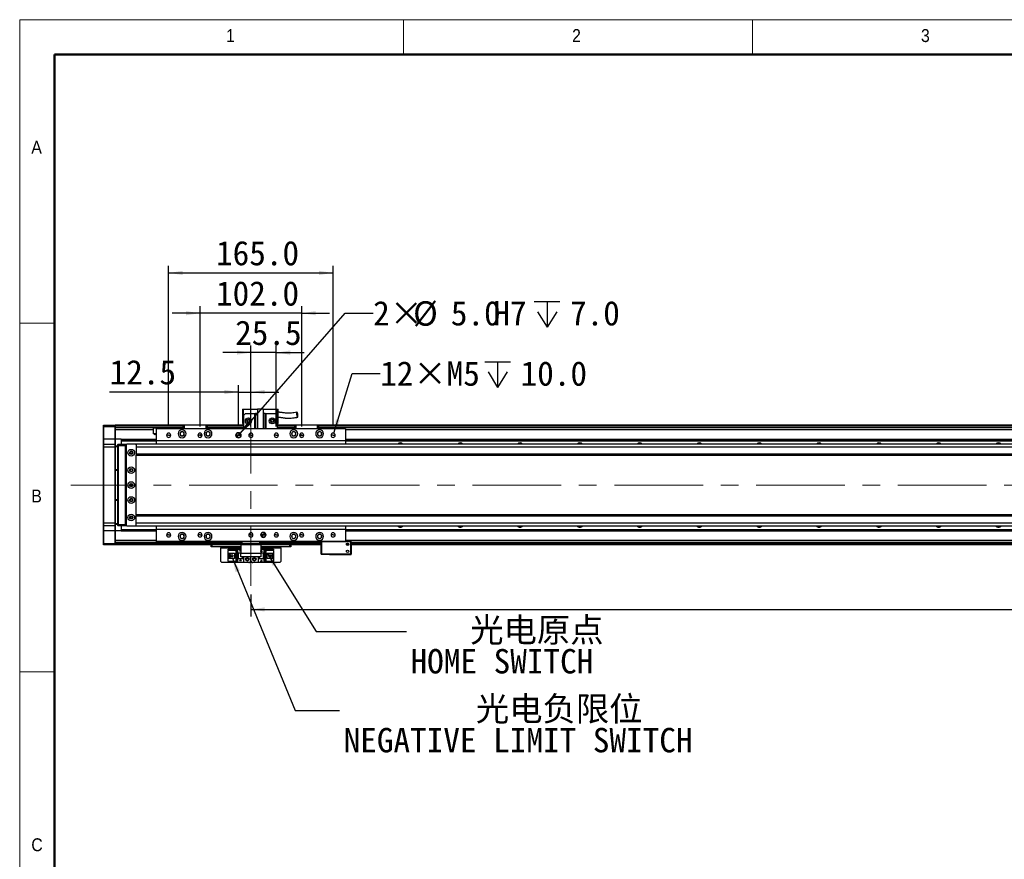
# Model space of a CAD drawing. Header units: millimetres. Extents: x 35 to 2924, y 35 to 2044.
# Tile 3 of 10: x 35 to 1023, y 1201 to 2044. Entities that reach past the tile are written whole.
import ezdxf

# ---------------------------------------------------------------- set-up
doc = ezdxf.new("R2010")
doc.units = ezdxf.units.MM
doc.header["$LTSCALE"] = 7
doc.linetypes.add('CENTERX2', pattern=[20.32, 12.7, -2.54, 2.54, -2.54])
doc.layers.add('DIMNS', color=7, linetype='Continuous')
doc.styles.add('SLDTEXTSTYLE1', font='Gothic.ttf', dxfattribs={"width": 0.913})
doc.styles.add('SLDTEXTSTYLE11', font='txt', dxfattribs={"bigfont": 'bigfont'})
doc.styles.add('SLDTEXTSTYLE8', font='txt')
doc.styles.add('SLDTEXTSTYLE9', font='txt')
doc.dimstyles.new('SLDDIMSTYLE0', dxfattribs={"dimtxt": 24.5, "dimasz": 14, "dimexe": 0, "dimexo": 0.0625, "dimgap": 6.125, "dimtad": 2, "dimdec": 1, "dimrnd": 1e-09, "dimzin": 4, "dimdsep": 46, "dimtxsty": 'SLDTEXTSTYLE9', "dimsah": 1, "dimcen": 0.09, "dimadec": 0, "dimazin": 1, "dimtfac": 1, "dimtdec": 1, "dimtofl": 0, "dimtmove": 0, "dimatfit": 3, "dimfxl": 0, "dimfrac": 2, "dimtolj": 1, "dimtzin": 12, "dimarcsym": 0})
doc.dimstyles.new('SLDDIMSTYLE1', dxfattribs={"dimtxt": 24.5, "dimasz": 14, "dimexe": 0, "dimexo": 0.0625, "dimgap": 6.125, "dimtad": 2, "dimdec": 1, "dimrnd": 1e-09, "dimzin": 4, "dimdsep": 46, "dimtxsty": 'SLDTEXTSTYLE9', "dimsah": 1, "dimcen": 0.09, "dimadec": 0, "dimazin": 1, "dimtfac": 1, "dimtdec": 1, "dimtmove": 0, "dimatfit": 0, "dimfxl": 0, "dimfrac": 2, "dimtolj": 1, "dimtzin": 12, "dimarcsym": 0})
doc.dimstyles.new('SLDDIMSTYLE2', dxfattribs={"dimtxt": 0.18, "dimasz": 14, "dimexe": 0, "dimexo": 0.0625, "dimgap": 0, "dimtad": 0, "dimtih": 1, "dimtoh": 1, "dimdec": 0, "dimrnd": 1e-09, "dimzin": 0, "dimdsep": 46, "dimtxsty": 'Standard', "dimsah": 1, "dimcen": 0.09, "dimadec": 0, "dimazin": 0, "dimtfac": 14, "dimtdec": 0, "dimtofl": 0, "dimtmove": 0, "dimatfit": 3, "dimfxl": 0, "dimfrac": 2, "dimtolj": 1, "dimtzin": 0, "dimarcsym": 0})
doc.dimstyles.new('SLDDIMSTYLE3', dxfattribs={"dimtxt": 24.5, "dimasz": 14, "dimexe": 0, "dimexo": 0.0625, "dimgap": 6.125, "dimtad": 2, "dimdec": 1, "dimrnd": 1e-09, "dimzin": 12, "dimdsep": 46, "dimtxsty": 'SLDTEXTSTYLE9', "dimsah": 1, "dimcen": 0.09, "dimadec": 0, "dimazin": 3, "dimtfac": 1, "dimtdec": 1, "dimtmove": 0, "dimatfit": 0, "dimfxl": 0, "dimfrac": 2, "dimtolj": 1, "dimtzin": 12, "dimarcsym": 0})
doc.dimstyles.new('SLDDIMSTYLE7', dxfattribs={"dimtxt": 24.5, "dimasz": 14, "dimexe": 0, "dimexo": 0.0625, "dimgap": 6.125, "dimtad": 0, "dimtih": 1, "dimtoh": 1, "dimdec": 1, "dimrnd": 1e-09, "dimzin": 4, "dimdsep": 46, "dimtxsty": 'SLDTEXTSTYLE9', "dimsah": 1, "dimcen": 0, "dimadec": 0, "dimazin": 1, "dimtfac": 1, "dimtdec": 1, "dimtofl": 0, "dimtmove": 0, "dimatfit": 3, "dimfxl": 0, "dimfrac": 2, "dimtolj": 1, "dimtzin": 12, "dimarcsym": 0})
doc.dimstyles.new('SLDDIMSTYLE8', dxfattribs={"dimtxt": 24.5, "dimasz": 14, "dimexe": 0, "dimexo": 0.0625, "dimgap": 6.125, "dimtad": 0, "dimtih": 1, "dimtoh": 1, "dimdec": 1, "dimrnd": 1e-09, "dimzin": 12, "dimdsep": 46, "dimtxsty": 'SLDTEXTSTYLE9', "dimsah": 1, "dimcen": 0, "dimadec": 0, "dimazin": 3, "dimtfac": 1, "dimtdec": 1, "dimtofl": 0, "dimtmove": 0, "dimatfit": 3, "dimfxl": 0, "dimfrac": 2, "dimtolj": 1, "dimtzin": 12, "dimarcsym": 0})

# ---------------------------------------------------------------- blocks, each defined once
blk = doc.blocks.new('_D_28')
at = {"layer": 'DIMNS'}
for p, q in [((254.42, 1670.37), (125.21, 1670.37)), ((254.42, 1635.87), (254.42, 1677.37)), ((254.42, 1670.37), (266.92, 1670.37)), ((266.92, 1635.87), (266.92, 1677.37)), ((266.92, 1670.37), (294.92, 1670.37))]:
    blk.add_line(p, q, dxfattribs=at)
for points in [[(254.42, 1670.37), (240.42, 1672.47), (240.42, 1668.27)], [(266.92, 1670.37), (280.92, 1668.27), (280.92, 1672.47)]]:
    blk.add_solid(points, dxfattribs=at)
at = {"layer": 'DIMNS', "insert": (125.21, 1702.51), "char_height": 24.5, "attachment_point": 1, "style": 'SLDTEXTSTYLE9'}
blk.add_mtext('12.5', dxfattribs=at)
blk = doc.blocks.new('_D_29')
at = {"layer": 'DIMNS'}
for p, q in [((215.92, 1749.44), (187.92, 1749.44)), ((215.92, 1635.87), (215.92, 1756.44)), ((317.92, 1749.44), (215.92, 1749.44)), ((317.92, 1635.87), (317.92, 1756.44)), ((317.92, 1749.44), (345.92, 1749.44))]:
    blk.add_line(p, q, dxfattribs=at)
for points in [[(215.92, 1749.44), (201.92, 1751.54), (201.92, 1747.34)], [(317.92, 1749.44), (331.92, 1747.34), (331.92, 1751.54)]]:
    blk.add_solid(points, dxfattribs=at)
at = {"layer": 'DIMNS', "insert": (231.96, 1781.59), "char_height": 24.5, "attachment_point": 1, "style": 'SLDTEXTSTYLE9'}
blk.add_mtext('102.0', dxfattribs=at)
blk = doc.blocks.new('_D_30')
at = {"layer": 'DIMNS'}
for p, q in [((184.42, 1635.87), (184.42, 1796.88)), ((184.42, 1789.88), (349.42, 1789.88)), ((349.42, 1635.87), (349.42, 1796.88))]:
    blk.add_line(p, q, dxfattribs=at)
for points in [[(184.42, 1789.88), (198.42, 1787.78), (198.42, 1791.98)], [(349.42, 1789.88), (335.42, 1791.98), (335.42, 1787.78)]]:
    blk.add_solid(points, dxfattribs=at)
at = {"layer": 'DIMNS', "insert": (231.96, 1822.02), "char_height": 24.5, "attachment_point": 1, "style": 'SLDTEXTSTYLE9'}
blk.add_mtext('165.0', dxfattribs=at)
blk = doc.blocks.new('_D_31')
at = {"layer": 'DIMNS'}
for p, q in [((266.92, 1709.94), (238.92, 1709.94)), ((266.92, 1635.87), (266.92, 1716.94)), ((292.42, 1709.94), (266.92, 1709.94)), ((292.42, 1635.87), (292.42, 1716.94)), ((292.42, 1709.94), (320.42, 1709.94))]:
    blk.add_line(p, q, dxfattribs=at)
for points in [[(266.92, 1709.94), (252.92, 1712.04), (252.92, 1707.84)], [(292.42, 1709.94), (306.42, 1707.84), (306.42, 1712.04)]]:
    blk.add_solid(points, dxfattribs=at)
at = {"layer": 'DIMNS', "insert": (251.15, 1742.09), "char_height": 24.5, "attachment_point": 1, "style": 'SLDTEXTSTYLE9'}
blk.add_mtext('25.5', dxfattribs=at)
blk = doc.blocks.new('SW_SYMBOL_HOLE_DEPTH')
at = {"layer": 'DIMNS', "color": 0}
for p, q in [((0, 6125), (5600, 6125)), ((2800, 6125), (2800, 525)), ((700, 3885), (2800, 525)), ((4900, 3885), (2800, 525))]:
    blk.add_line(p, q, dxfattribs=at)
blk = doc.blocks.new('_D_33')
at = {"layer": 'DIMNS'}
for p, q in [((350.04, 1628.99), (368.65, 1688.84)), ((368.65, 1688.84), (396.65, 1688.84))]:
    blk.add_line(p, q, dxfattribs=at)
blk.add_solid([(350.04, 1628.99), (356.2, 1641.74), (352.19, 1642.98)], dxfattribs=at)
at = {"layer": 'DIMNS', "xscale": 0.004592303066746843, "yscale": 0.004592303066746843, "zscale": 0.004592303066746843}
blk.add_blockref('SW_SYMBOL_HOLE_DEPTH', (501.63, 1672.62), dxfattribs=at)
at = {"layer": 'DIMNS', "char_height": 24.5, "attachment_point": 1, "style": 'SLDTEXTSTYLE9'}
for s, insert in [('12×M5', (396.65, 1701.19)), ('10.0', (537.49, 1701.19))]:
    blk.add_mtext(s, dxfattribs=dict(at, insert=insert))
blk = doc.blocks.new('_D_34')
at = {"layer": 'DIMNS'}
for p, q in [((256.07, 1628.87), (361.58, 1749.44)), ((361.58, 1749.44), (389.58, 1749.44))]:
    blk.add_line(p, q, dxfattribs=at)
blk.add_solid([(256.07, 1628.87), (266.87, 1638.02), (263.71, 1640.78)], dxfattribs=at)
at = {"layer": 'DIMNS', "xscale": 0.004592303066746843, "yscale": 0.004592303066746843, "zscale": 0.004592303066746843}
blk.add_blockref('SW_SYMBOL_HOLE_DEPTH', (551.23, 1733.12), dxfattribs=at)
at = {"layer": 'DIMNS', "char_height": 24.5, "attachment_point": 1, "style": 'SLDTEXTSTYLE9'}
for s, insert in [('2×', (389.58, 1761.68)), ('%%c', (429.67, 1761.45)), ('5.0', (467.52, 1761.68)), ('H7', (510.19, 1761.68)), ('7.0', (587.09, 1761.68))]:
    blk.add_mtext(s, dxfattribs=dict(at, insert=insert))
blk = doc.blocks.new('_D_35')
at = {"layer": 'DIMNS'}
for p, q in [((266.92, 1467.14), (266.92, 1445.18)), ((2246.92, 1467.14), (2246.92, 1445.18)), ((266.92, 1452.18), (2246.92, 1452.18))]:
    blk.add_line(p, q, dxfattribs=at)
for points in [[(266.92, 1452.18), (280.92, 1450.08), (280.92, 1454.28)], [(2246.92, 1452.18), (2232.92, 1454.28), (2232.92, 1450.08)]]:
    blk.add_solid(points, dxfattribs=at)
at = {"layer": 'DIMNS', "insert": (1201.44, 1484.33), "char_height": 24.5, "attachment_point": 1, "style": 'SLDTEXTSTYLE9'}
blk.add_mtext('1980.0', dxfattribs=at)
blk = doc.blocks.new('SW_NOTE_8')
at = {"layer": 'DIMNS', "color": 0, "char_height": 24.5, "attachment_point": 1}
for s, insert, style in [('{\\fMicrosoft YaHei|b0|i0|c134|p34; 光电原点}', (55.76, 13.96), 'SLDTEXTSTYLE11'), ('HOME SWITCH', (4.13, -17.54), 'SLDTEXTSTYLE8')]:
    blk.add_mtext(s, dxfattribs=dict(at, insert=insert, style=style))
blk = doc.blocks.new('SW_NOTE_9')
at = {"layer": 'DIMNS', "color": 0, "char_height": 24.5, "attachment_point": 1}
for s, insert, style in [('{\\fMicrosoft YaHei|b0|i0|c134|p34;    光电负限位}', (103.67, 14.14), 'SLDTEXTSTYLE11'), ('NEGATIVE LIMIT SWITCH', (4.16, -17.36), 'SLDTEXTSTYLE8')]:
    blk.add_mtext(s, dxfattribs=dict(at, insert=insert, style=style))
blk = doc.blocks.new('SW_DOWELSYMBOL_5')
at = {"linetype": 'Continuous', "lineweight": 18}
h = blk.add_hatch(color=0, dxfattribs=at)
edge = h.paths.add_edge_path(flags=0)
edge.add_arc((0, 0), 2.5, 180, 270)
edge.add_line((0, -2.5), (0, 0))
edge.add_line((0, 0), (-2.5, 0))
h = blk.add_hatch(color=0, dxfattribs=at)
edge = h.paths.add_edge_path(flags=0)
edge.add_arc((0, 0), 2.5, 0, 90)
edge.add_line((0, 2.5), (0, 0))
edge.add_line((0, 0), (2.5, 0))
at = {"layer": 'DIMNS', "color": 0}
blk.add_circle((0, 0), 2.5, dxfattribs=at)
blk = doc.blocks.new('SW_DOWELSYMBOL_6')
at = {"linetype": 'Continuous', "lineweight": 18}
h = blk.add_hatch(color=0, dxfattribs=at)
edge = h.paths.add_edge_path(flags=0)
edge.add_arc((0, 0), 2.5, 180, 270)
edge.add_line((0, -2.5), (0, 0))
edge.add_line((0, 0), (-2.5, 0))
h = blk.add_hatch(color=0, dxfattribs=at)
edge = h.paths.add_edge_path(flags=0)
edge.add_arc((0, 0), 2.5, 0, 90)
edge.add_line((0, 2.5), (0, 0))
edge.add_line((0, 0), (2.5, 0))
at = {"layer": 'DIMNS', "color": 0}
blk.add_circle((0, 0), 2.5, dxfattribs=at)

msp = doc.modelspace()

# ---------------------------------------------------------------- linework, layer by layer
at = {"color": 7, "linetype": 'Continuous', "lineweight": 18}
for p, q in [((2905, 2044), (35, 2044)), ((35, 2044), (35, 35)), ((420, 2009), (420, 2044)), ((770, 2044), (770, 2009)), ((70, 2009), (2870, 2009)), ((70, 2009), (70, 70)), ((70, 1739.5), (35, 1739.5)), ((35, 1389.5), (70, 1389.5))]:
    msp.add_line(p, q, dxfattribs=at)
at = {"color": 7, "linetype": 'Continuous', "lineweight": 50}
for p, q in [((2870, 2009), (70, 2009)), ((70, 2009), (70, 70))]:
    msp.add_line(p, q, dxfattribs=at)
at = {"color": 7, "linetype": 'Continuous', "lineweight": 25}
for p, q in [((258.42, 1653.28), (259.42, 1653.28)), ((258.42, 1653.28), (258.42, 1638.88)), ((259.42, 1646.88), (259.42, 1653.28)), ((259.42, 1653.28), (273.42, 1653.28)), ((273.42, 1653.48), (273.42, 1633.48)), ((273.42, 1653.48), (279.42, 1653.48)), ((279.42, 1633.48), (279.42, 1653.48)), ((279.42, 1653.28), (293.42, 1653.28)), ((293.42, 1653.28), (294.42, 1653.28)), ((293.42, 1653.28), (293.42, 1646.88)), ((294.42, 1638.88), (294.42, 1653.28)), ((261.42, 1648.88), (259.42, 1646.88)), ((259.42, 1646.88), (259.42, 1633.48)), ((261.42, 1648.88), (270.92, 1648.88)), ((270.92, 1633.48), (270.92, 1648.88)), ((270.92, 1648.88), (271.42, 1648.88)), ((271.42, 1648.88), (271.42, 1633.48)), ((273.42, 1648.88), (271.42, 1648.88)), ((281.42, 1648.88), (279.42, 1648.88)), ((281.42, 1633.48), (281.42, 1648.88)), ((281.42, 1648.88), (281.92, 1648.88)), ((281.92, 1648.88), (291.42, 1648.88)), ((281.92, 1648.88), (281.92, 1633.48)), ((293.42, 1646.88), (291.42, 1648.88)), ((293.42, 1646.88), (293.42, 1633.48)), ((118.92, 1636.68), (119.22, 1636.98)), ((118.92, 1635.48), (118.92, 1636.68)), ((118.92, 1635.48), (119.22, 1635.48)), ((118.92, 1622.98), (118.92, 1635.48)), ((119.22, 1636.98), (119.22, 1635.48)), ((119.22, 1636.98), (130.62, 1636.98)), ((119.22, 1635.48), (119.22, 1622.98)), ((130.62, 1635.48), (119.22, 1635.48)), ((130.62, 1635.48), (130.62, 1636.98)), ((130.62, 1636.98), (130.92, 1636.68)), ((130.62, 1622.98), (130.62, 1635.48)), ((130.62, 1635.48), (130.92, 1635.48)), ((198.92, 1636.98), (130.92, 1636.98)), ((130.92, 1636.98), (130.92, 1636.68)), ((130.92, 1636.68), (130.92, 1635.48)), ((130.92, 1636.48), (198.92, 1636.48)), ((130.92, 1635.48), (130.92, 1622.98)), ((198.92, 1634.49), (130.92, 1634.49)), ((169.28, 1632.49), (130.92, 1632.49)), ((169.28, 1628.38), (169.28, 1632.49)), ((361.92, 1633.48), (171.92, 1633.48)), ((171.92, 1633.48), (171.92, 1621.48)), ((198.92, 1637.18), (199.22, 1637.48)), ((198.92, 1633.48), (198.92, 1637.18)), ((199.92, 1637.18), (198.92, 1637.18)), ((199.22, 1637.48), (200.04, 1637.48)), ((199.92, 1637.18), (200.04, 1637.48)), ((199.92, 1637.18), (199.92, 1633.48)), ((221.92, 1637.18), (199.92, 1637.18)), ((200.04, 1637.48), (221.8, 1637.48)), ((221.92, 1637.18), (221.8, 1637.48)), ((221.8, 1637.48), (222.62, 1637.48)), ((221.92, 1633.48), (221.92, 1637.18)), ((222.92, 1637.18), (221.92, 1637.18)), ((222.62, 1637.48), (222.92, 1637.18)), ((222.92, 1637.18), (222.92, 1633.48)), ((259.42, 1636.98), (222.92, 1636.98)), ((222.92, 1636.78), (259.42, 1636.78)), ((222.92, 1636.58), (259.42, 1636.58)), ((222.92, 1636.48), (259.42, 1636.48)), ((259.42, 1634.49), (222.92, 1634.49)), ((258.42, 1638.88), (259.42, 1638.88)), ((293.42, 1638.88), (294.42, 1638.88)), ((310.92, 1636.98), (293.42, 1636.98)), ((293.42, 1636.78), (310.92, 1636.78)), ((293.42, 1636.58), (310.92, 1636.58)), ((293.42, 1636.48), (310.92, 1636.48)), ((310.92, 1634.49), (293.42, 1634.49)), ((310.92, 1637.18), (311.22, 1637.48)), ((310.92, 1633.48), (310.92, 1637.18)), ((311.92, 1637.18), (310.92, 1637.18)), ((311.22, 1637.48), (312.04, 1637.48)), ((311.92, 1637.18), (312.04, 1637.48)), ((311.92, 1637.18), (311.92, 1633.48)), ((333.92, 1637.18), (311.92, 1637.18)), ((312.04, 1637.48), (333.8, 1637.48)), ((333.92, 1637.18), (333.8, 1637.48)), ((333.8, 1637.48), (334.62, 1637.48)), ((333.92, 1633.48), (333.92, 1637.18)), ((334.92, 1637.18), (333.92, 1637.18)), ((334.62, 1637.48), (334.92, 1637.18)), ((334.92, 1637.18), (334.92, 1633.48)), ((2178.92, 1636.98), (334.92, 1636.98)), ((334.92, 1636.78), (2178.92, 1636.78)), ((334.92, 1636.58), (2178.92, 1636.58)), ((334.92, 1636.48), (2178.92, 1636.48)), ((2178.92, 1634.49), (334.92, 1634.49)), ((361.92, 1633.48), (361.92, 1621.48)), ((118.92, 1622.98), (119.22, 1622.98)), ((118.92, 1617.68), (118.92, 1622.98)), ((119.22, 1622.98), (119.22, 1617.98)), ((130.62, 1622.98), (119.22, 1622.98)), ((130.62, 1617.98), (130.62, 1622.98)), ((130.62, 1622.98), (130.92, 1622.98)), ((136.92, 1622.99), (130.92, 1622.99)), ((130.92, 1622.98), (130.92, 1617.68)), ((136.92, 1622.99), (171.92, 1622.99)), ((136.92, 1622.99), (136.92, 1622.7)), ((136.92, 1622.7), (171.92, 1622.7)), ((136.92, 1622.7), (136.92, 1621.8)), ((136.92, 1621.8), (171.92, 1621.8)), ((136.92, 1621.8), (136.92, 1621.5)), ((136.92, 1621.5), (171.92, 1621.5)), ((136.92, 1621.5), (136.92, 1617.98)), ((171.92, 1628.38), (169.28, 1628.38)), ((361.92, 1621.48), (171.92, 1621.48)), ((171.92, 1621.48), (171.92, 1617.98)), ((184.42, 1626.98), (182.32, 1626.98)), ((184.42, 1626.98), (186.52, 1626.98)), ((215.92, 1626.98), (213.82, 1626.98)), ((215.92, 1626.98), (216.05, 1626.98)), ((217.26, 1626.98), (218.02, 1626.98)), ((254.42, 1626.98), (251.92, 1626.98)), ((254.42, 1626.98), (256.92, 1626.98)), ((266.92, 1626.98), (264.82, 1626.98)), ((266.92, 1626.98), (269.02, 1626.98)), ((292.42, 1626.98), (290.32, 1626.98)), ((292.42, 1626.98), (294.52, 1626.98)), ((316.58, 1626.98), (315.82, 1626.98)), ((317.92, 1626.98), (317.79, 1626.98)), ((317.92, 1626.98), (320.02, 1626.98)), ((349.42, 1626.98), (347.32, 1626.98)), ((349.42, 1626.98), (351.52, 1626.98)), ((361.92, 1622.99), (2151.92, 1622.99)), ((361.92, 1622.7), (2151.92, 1622.7)), ((361.92, 1621.8), (2151.92, 1621.8)), ((361.92, 1621.5), (2151.92, 1621.5)), ((361.92, 1621.48), (361.92, 1617.98)), ((119.22, 1617.98), (118.92, 1617.68)), ((118.92, 1614.98), (118.92, 1617.68)), ((118.92, 1538.98), (118.92, 1614.98)), ((119.22, 1614.98), (118.92, 1614.98)), ((119.22, 1617.98), (119.22, 1614.98)), ((119.22, 1617.98), (130.62, 1617.98)), ((119.22, 1614.98), (119.22, 1538.98)), ((130.62, 1614.98), (119.22, 1614.98)), ((130.62, 1614.98), (130.62, 1617.98)), ((130.62, 1617.98), (130.92, 1617.68)), ((130.62, 1538.98), (130.62, 1614.98)), ((130.62, 1614.98), (130.92, 1614.98)), ((130.92, 1617.68), (130.92, 1614.98)), ((130.92, 1616.48), (133.42, 1616.48)), ((133.42, 1615.48), (130.92, 1615.48)), ((130.92, 1614.98), (130.92, 1538.98)), ((133.42, 1617.68), (133.72, 1617.98)), ((133.42, 1616.48), (133.42, 1617.68)), ((133.42, 1537.48), (133.42, 1616.48)), ((133.42, 1616.48), (133.72, 1616.48)), ((133.72, 1617.98), (133.72, 1616.48)), ((133.72, 1617.98), (140.92, 1617.98)), ((133.72, 1616.48), (133.72, 1537.48)), ((140.92, 1616.48), (133.72, 1616.48)), ((140.92, 1617.98), (140.92, 1616.48)), ((140.92, 1617.98), (142.42, 1617.98)), ((142.12, 1617.68), (140.92, 1617.68)), ((140.92, 1616.48), (140.92, 1537.48)), ((141.92, 1615.98), (141.42, 1615.98)), ((141.42, 1615.98), (141.42, 1537.98)), ((142.42, 1617.98), (141.92, 1617.48)), ((141.92, 1617.48), (141.92, 1536.48)), ((151.42, 1617.98), (142.42, 1617.98)), ((151.92, 1617.48), (151.42, 1617.98)), ((2362.42, 1617.98), (151.92, 1617.98)), ((151.92, 1617.98), (151.92, 1617.48)), ((151.92, 1617.35), (151.92, 1617.48)), ((151.92, 1617.35), (151.92, 1614.98)), ((2362.92, 1614.98), (151.92, 1614.98)), ((151.92, 1614.98), (151.92, 1607.98)), ((148.07, 1609.98), (145.77, 1609.98)), ((2362.92, 1607.98), (151.92, 1607.98)), ((151.92, 1607.98), (151.92, 1606.98)), ((151.92, 1606.98), (2362.92, 1606.98)), ((151.92, 1546.98), (151.92, 1606.98)), ((130.92, 1592.48), (133.42, 1592.48)), ((133.42, 1591.48), (130.92, 1591.48)), ((130.92, 1562.48), (133.42, 1562.48)), ((133.42, 1561.48), (130.92, 1561.48)), ((145.77, 1543.98), (148.07, 1543.98)), ((2362.92, 1546.98), (151.92, 1546.98)), ((151.92, 1545.98), (151.92, 1546.98)), ((151.92, 1545.98), (2362.92, 1545.98)), ((151.92, 1538.98), (151.92, 1545.98)), ((118.92, 1536.28), (118.92, 1538.98)), ((119.22, 1538.98), (118.92, 1538.98)), ((119.22, 1535.98), (118.92, 1536.28)), ((118.92, 1530.98), (118.92, 1536.28)), ((119.22, 1538.98), (119.22, 1535.98)), ((119.22, 1538.98), (130.62, 1538.98)), ((130.62, 1535.98), (119.22, 1535.98)), ((119.22, 1535.98), (119.22, 1530.98)), ((130.62, 1535.98), (130.62, 1538.98)), ((130.62, 1538.98), (130.92, 1538.98)), ((130.62, 1535.98), (130.92, 1536.28)), ((130.62, 1530.98), (130.62, 1535.98)), ((130.92, 1538.98), (130.92, 1536.28)), ((130.92, 1538.48), (133.42, 1538.48)), ((133.42, 1537.48), (130.92, 1537.48)), ((130.92, 1536.28), (130.92, 1530.98)), ((133.42, 1536.28), (133.42, 1537.48)), ((133.42, 1537.48), (133.72, 1537.48)), ((133.42, 1536.28), (133.72, 1535.98)), ((133.72, 1537.48), (133.72, 1535.98)), ((133.72, 1537.48), (140.92, 1537.48)), ((140.92, 1535.98), (133.72, 1535.98)), ((136.92, 1535.98), (136.92, 1532.46)), ((136.92, 1532.46), (171.92, 1532.46)), ((136.92, 1532.46), (136.92, 1532.17)), ((136.92, 1532.17), (171.92, 1532.17)), ((136.92, 1532.17), (136.92, 1531.27)), ((136.92, 1531.27), (171.92, 1531.27)), ((136.92, 1531.27), (136.92, 1530.98)), ((140.92, 1537.48), (140.92, 1535.98)), ((140.92, 1536.28), (142.12, 1536.28)), ((142.42, 1535.98), (140.92, 1535.98)), ((141.42, 1537.98), (141.92, 1537.98)), ((141.92, 1536.48), (142.42, 1535.98)), ((142.42, 1535.98), (151.42, 1535.98)), ((151.42, 1535.98), (151.92, 1536.48)), ((151.92, 1538.98), (2362.92, 1538.98)), ((151.92, 1536.62), (151.92, 1538.98)), ((151.92, 1536.48), (151.92, 1536.62)), ((151.92, 1535.98), (151.92, 1536.48)), ((151.92, 1535.98), (2362.42, 1535.98)), ((171.92, 1535.98), (171.92, 1532.48)), ((361.92, 1532.48), (171.92, 1532.48)), ((171.92, 1532.48), (171.92, 1520.48)), ((361.92, 1535.98), (361.92, 1532.48)), ((361.92, 1532.48), (361.92, 1520.48)), ((361.92, 1532.46), (2151.92, 1532.46)), ((361.92, 1532.17), (2151.92, 1532.17)), ((361.92, 1531.27), (2151.92, 1531.27)), ((119.22, 1530.98), (118.92, 1530.98)), ((118.92, 1518.48), (118.92, 1530.98)), ((130.62, 1530.98), (119.22, 1530.98)), ((119.22, 1530.98), (119.22, 1518.48)), ((130.92, 1530.98), (130.62, 1530.98)), ((130.62, 1518.48), (130.62, 1530.98)), ((130.92, 1530.98), (130.92, 1518.48)), ((136.92, 1530.98), (130.92, 1530.98)), ((136.92, 1530.98), (171.92, 1530.98)), ((184.42, 1526.98), (182.32, 1526.98)), ((184.42, 1526.98), (186.52, 1526.98)), ((215.92, 1526.98), (213.82, 1526.98)), ((215.92, 1526.98), (218.02, 1526.98)), ((266.92, 1526.98), (264.82, 1526.98)), ((266.92, 1526.98), (269.02, 1526.98)), ((279.42, 1526.98), (276.92, 1526.98)), ((279.42, 1526.98), (281.92, 1526.98)), ((292.42, 1526.98), (290.32, 1526.98)), ((292.42, 1526.98), (294.52, 1526.98)), ((317.92, 1526.98), (315.82, 1526.98)), ((317.92, 1526.98), (320.02, 1526.98)), ((349.42, 1526.98), (347.32, 1526.98)), ((349.42, 1526.98), (351.52, 1526.98)), ((361.92, 1530.98), (2151.92, 1530.98)), ((119.22, 1518.48), (118.92, 1518.48)), ((118.92, 1517.28), (118.92, 1518.48)), ((119.22, 1516.98), (118.92, 1517.28)), ((119.22, 1518.48), (119.22, 1516.98)), ((119.22, 1518.48), (130.62, 1518.48)), ((130.62, 1516.98), (119.22, 1516.98)), ((130.62, 1516.98), (130.62, 1518.48)), ((130.92, 1518.48), (130.62, 1518.48)), ((130.92, 1517.28), (130.62, 1516.98)), ((256.92, 1519.48), (130.92, 1519.48)), ((130.92, 1518.48), (130.92, 1517.28)), ((130.92, 1517.28), (130.92, 1516.98)), ((256.92, 1516.98), (130.92, 1516.98)), ((361.92, 1520.48), (171.92, 1520.48)), ((226.92, 1514.98), (226.92, 1516.98)), ((227.92, 1514.98), (226.92, 1514.98)), ((227.92, 1516.98), (227.92, 1514.98)), ((256.92, 1514.98), (227.92, 1514.98)), ((236.92, 1514.98), (236.92, 1513.98)), ((236.92, 1500.18), (236.92, 1513.98)), ((244.22, 1511.88), (244.22, 1512.68)), ((244.22, 1512.68), (253.42, 1512.68)), ((252.52, 1511.88), (244.22, 1511.88)), ((244.22, 1511.88), (244.22, 1511.38)), ((252.02, 1511.38), (244.22, 1511.38)), ((244.22, 1508.78), (244.22, 1511.38)), ((252.02, 1511.38), (252.52, 1511.88)), ((252.02, 1500.58), (252.02, 1511.38)), ((252.52, 1500.08), (252.52, 1511.88)), ((253.42, 1512.68), (253.42, 1508.98)), ((253.42, 1512.68), (256.92, 1512.68)), ((256.02, 1511.58), (256.82, 1511.58)), ((256.02, 1511.18), (256.02, 1511.58)), ((256.82, 1511.58), (256.82, 1511.18)), ((256.92, 1518.48), (256.92, 1520.48)), ((257.92, 1518.48), (256.92, 1518.48)), ((256.92, 1516.98), (256.92, 1518.48)), ((276.92, 1516.98), (256.92, 1516.98)), ((256.92, 1516.98), (256.92, 1508.48)), ((257.92, 1520.48), (257.92, 1518.48)), ((275.92, 1518.48), (257.92, 1518.48)), ((275.92, 1518.48), (275.92, 1520.48)), ((276.92, 1518.48), (275.92, 1518.48)), ((276.92, 1520.48), (276.92, 1518.48)), ((337.42, 1519.48), (276.92, 1519.48)), ((276.92, 1518.48), (276.92, 1516.98)), ((276.92, 1516.98), (276.92, 1508.48)), ((337.42, 1516.98), (276.92, 1516.98)), ((305.92, 1514.98), (276.92, 1514.98)), ((276.92, 1512.68), (280.42, 1512.68)), ((276.92, 1510.58), (277.42, 1511.58)), ((277.42, 1511.58), (278.02, 1510.38)), ((280.42, 1508.98), (280.42, 1512.68)), ((280.42, 1512.68), (289.62, 1512.68)), ((289.62, 1511.88), (281.32, 1511.88)), ((281.32, 1511.88), (281.82, 1511.38)), ((281.32, 1511.88), (281.32, 1500.08)), ((281.82, 1511.38), (281.82, 1500.58)), ((289.62, 1511.38), (281.82, 1511.38)), ((289.62, 1512.68), (289.62, 1511.88)), ((289.62, 1511.38), (289.62, 1511.88)), ((289.62, 1511.38), (289.62, 1508.78)), ((296.92, 1513.98), (296.92, 1514.98)), ((296.92, 1513.98), (296.92, 1500.18)), ((305.92, 1514.98), (305.92, 1516.98)), ((306.92, 1514.98), (305.92, 1514.98)), ((306.92, 1516.98), (306.92, 1514.98)), ((337.72, 1520.48), (337.42, 1520.18)), ((337.42, 1507.78), (337.42, 1520.18)), ((337.72, 1520.18), (337.42, 1520.18)), ((337.72, 1520.18), (337.84, 1520.48)), ((337.72, 1520.18), (337.72, 1507.78)), ((367.12, 1520.18), (337.72, 1520.18)), ((361.92, 1520.78), (367.42, 1520.78)), ((361.92, 1520.48), (367, 1520.48)), ((365.07, 1516.98), (362.77, 1516.98)), ((367.12, 1520.18), (367, 1520.48)), ((367, 1520.48), (367.12, 1520.48)), ((367.42, 1520.18), (367.12, 1520.48)), ((367.12, 1507.78), (367.12, 1520.18)), ((367.42, 1520.18), (367.12, 1520.18)), ((367.42, 1520.18), (367.42, 1520.78)), ((367.42, 1520.18), (367.42, 1507.78)), ((2148.42, 1519.48), (367.42, 1519.48)), ((2148.42, 1516.98), (367.42, 1516.98)), ((244.22, 1508.78), (250.42, 1508.78)), ((244.22, 1503.18), (244.22, 1508.78)), ((250.42, 1503.18), (244.22, 1503.18)), ((244.22, 1500.58), (244.22, 1503.18)), ((245.52, 1503.18), (245.52, 1508.78)), ((246.02, 1508.43), (246.02, 1508.78)), ((250.42, 1508.43), (246.02, 1508.43)), ((246.02, 1503.53), (246.02, 1508.43)), ((246.02, 1503.18), (246.02, 1503.53)), ((246.02, 1503.53), (250.42, 1503.53)), ((246.98, 1506.78), (246.98, 1505.18)), ((248.82, 1506.78), (246.98, 1506.78)), ((246.98, 1505.18), (248.82, 1505.18)), ((248.82, 1506.78), (248.82, 1505.18)), ((250.42, 1508.78), (250.42, 1503.18)), ((253.42, 1508.98), (256.92, 1508.98)), ((253.42, 1508.98), (253.42, 1502.98)), ((253.42, 1502.98), (253.42, 1499.28)), ((259.42, 1502.98), (253.42, 1502.98)), ((253.92, 1508.98), (253.92, 1502.98)), ((254.22, 1508.98), (254.22, 1502.98)), ((255.82, 1511.18), (256.02, 1511.18)), ((256.42, 1509.98), (255.82, 1511.18)), ((255.82, 1501.58), (256.02, 1501.58)), ((256.42, 1500.38), (255.82, 1501.58)), ((256.02, 1501.98), (256.82, 1501.98)), ((256.02, 1501.58), (256.02, 1501.98)), ((256.92, 1510.98), (256.42, 1509.98)), ((257.02, 1501.58), (256.42, 1500.38)), ((256.82, 1511.18), (256.92, 1511.18)), ((256.82, 1501.98), (256.82, 1501.58)), ((256.82, 1501.58), (257.02, 1501.58)), ((256.92, 1508.48), (276.92, 1508.48)), ((256.92, 1504.98), (256.92, 1508.48)), ((276.92, 1504.98), (256.92, 1504.98)), ((258.62, 1502.98), (258.62, 1504.98)), ((258.92, 1502.98), (258.92, 1504.98)), ((259.42, 1504.98), (259.42, 1502.98)), ((259.42, 1502.98), (259.42, 1499.28)), ((266.92, 1501.28), (266.92, 1504.98)), ((274.42, 1502.98), (274.42, 1504.98)), ((274.42, 1499.28), (274.42, 1502.98)), ((280.42, 1502.98), (274.42, 1502.98)), ((274.92, 1504.98), (274.92, 1502.98)), ((275.22, 1504.98), (275.22, 1502.98)), ((276.82, 1500.78), (277.42, 1501.98)), ((277.02, 1510.38), (276.92, 1510.38)), ((276.92, 1508.98), (280.42, 1508.98)), ((276.92, 1508.48), (276.92, 1504.98)), ((277.02, 1509.98), (277.02, 1510.38)), ((277.82, 1509.98), (277.02, 1509.98)), ((277.42, 1501.98), (278.02, 1500.78)), ((277.82, 1510.38), (277.82, 1509.98)), ((278.02, 1510.38), (277.82, 1510.38)), ((279.62, 1502.98), (279.62, 1508.98)), ((279.92, 1502.98), (279.92, 1508.98)), ((280.42, 1502.98), (280.42, 1508.98)), ((280.42, 1499.28), (280.42, 1502.98)), ((283.42, 1508.78), (289.62, 1508.78)), ((283.42, 1503.18), (283.42, 1508.78)), ((287.82, 1508.43), (283.42, 1508.43)), ((283.42, 1503.53), (287.82, 1503.53)), ((289.62, 1503.18), (283.42, 1503.18)), ((285.02, 1505.18), (285.02, 1506.78)), ((286.86, 1506.78), (285.02, 1506.78)), ((285.02, 1505.18), (286.86, 1505.18)), ((286.86, 1505.18), (286.86, 1506.78)), ((287.82, 1508.78), (287.82, 1508.43)), ((287.82, 1508.43), (287.82, 1503.53)), ((287.82, 1503.53), (287.82, 1503.18)), ((288.32, 1508.78), (288.32, 1503.18)), ((289.62, 1508.78), (289.62, 1503.18)), ((289.62, 1503.18), (289.62, 1500.58)), ((337.72, 1507.48), (337.42, 1507.78)), ((337.42, 1507.78), (337.72, 1507.78)), ((337.72, 1507.78), (367.12, 1507.78)), ((337.72, 1507.78), (337.84, 1507.48)), ((337.84, 1507.48), (337.72, 1507.48)), ((367, 1507.48), (337.84, 1507.48)), ((345.92, 1507.18), (345.92, 1507.48)), ((345.92, 1507.18), (367.42, 1507.18)), ((367.12, 1507.78), (367, 1507.48)), ((367.12, 1507.48), (367, 1507.48)), ((367.12, 1507.78), (367.42, 1507.78)), ((367.42, 1507.78), (367.12, 1507.48)), ((367.42, 1507.18), (367.42, 1507.78)), ((236.92, 1500.18), (237.92, 1499.18)), ((295.92, 1499.18), (237.92, 1499.18)), ((244.22, 1500.58), (252.02, 1500.58)), ((244.22, 1500.58), (244.22, 1500.08)), ((244.22, 1500.08), (252.52, 1500.08)), ((244.22, 1499.28), (244.22, 1500.08)), ((253.42, 1499.28), (244.22, 1499.28)), ((252.52, 1500.08), (252.02, 1500.58)), ((259.42, 1499.28), (253.42, 1499.28)), ((264.92, 1499.28), (259.42, 1499.28)), ((274.42, 1499.28), (268.92, 1499.28)), ((280.42, 1499.28), (274.42, 1499.28)), ((277.02, 1500.78), (276.82, 1500.78)), ((277.02, 1500.38), (277.02, 1500.78)), ((277.82, 1500.38), (277.02, 1500.38)), ((277.82, 1500.78), (277.82, 1500.38)), ((278.02, 1500.78), (277.82, 1500.78)), ((289.62, 1499.28), (280.42, 1499.28)), ((281.82, 1500.58), (281.32, 1500.08)), ((281.32, 1500.08), (289.62, 1500.08)), ((281.82, 1500.58), (289.62, 1500.58)), ((289.62, 1500.08), (289.62, 1500.58)), ((289.62, 1500.08), (289.62, 1499.28)), ((295.92, 1499.18), (296.92, 1500.18))]:
    msp.add_line(p, q, dxfattribs=at)
at = {"color": 8, "linetype": 'Continuous', "lineweight": 25}
for p, q in [((198.92, 1635.98), (130.92, 1635.98)), ((259.42, 1635.98), (222.92, 1635.98)), ((310.92, 1635.98), (293.42, 1635.98)), ((2178.92, 1635.98), (334.92, 1635.98)), ((2151.92, 1632.49), (361.92, 1632.49)), ((171.92, 1521.48), (130.92, 1521.48)), ((2151.92, 1521.48), (361.92, 1521.48)), ((256.92, 1517.98), (130.92, 1517.98)), ((236.92, 1513.98), (256.92, 1513.98)), ((337.42, 1517.98), (276.92, 1517.98)), ((276.92, 1513.98), (296.92, 1513.98)), ((365.07, 1517.98), (362.77, 1517.98)), ((2148.42, 1517.98), (367.42, 1517.98))]:
    msp.add_line(p, q, dxfattribs=at)
at = {"color": 7, "linetype": 'Continuous', "lineweight": 25}
for centre, radius in [((264.42, 1641.38), 3), ((264.42, 1641.38), 1.7), ((264.42, 1641.38), 1.6), ((288.42, 1641.38), 3), ((288.42, 1641.38), 1.7), ((288.42, 1641.38), 1.6), ((146.92, 1609.48), 3.36), ((146.92, 1609.48), 1.7), ((146.92, 1609.48), 1.25), ((146.92, 1591.98), 3.36), ((146.92, 1591.98), 1.7), ((146.92, 1591.98), 1.25), ((146.92, 1576.98), 3.36), ((146.92, 1576.98), 1.7), ((146.92, 1576.98), 1.25), ((146.92, 1561.98), 3.36), ((146.92, 1561.98), 1.7), ((146.92, 1561.98), 1.25), ((146.92, 1544.48), 3.36), ((146.92, 1544.48), 1.7), ((146.92, 1544.48), 1.25), ((363.92, 1517.48), 1.25), ((363.92, 1510.48), 1.25), ((263.42, 1502.48), 1.75), ((263.42, 1502.48), 1.25), ((270.42, 1502.48), 1.75), ((270.42, 1502.48), 1.25)]:
    msp.add_circle(centre, radius, dxfattribs=at)
for centre, radius, start, end in [((197.92, 1628.48), 4, 0, 180), ((197.92, 1628.48), 2.25, 0, 180), ((197.92, 1628.48), 2, 90, 270), ((197.92, 1628.48), 2, 270, 90), ((223.92, 1628.48), 4, 0, 180), ((223.92, 1628.48), 2.25, 0, 180), ((223.92, 1628.48), 2, 90, 270), ((223.92, 1628.48), 2, 270, 90), ((309.92, 1628.48), 4, 0, 180), ((309.92, 1628.48), 2.25, 0, 180), ((309.92, 1628.48), 2, 90, 270), ((309.92, 1628.48), 2, 270, 90), ((335.92, 1628.48), 4, 0, 180), ((335.92, 1628.48), 2.25, 0, 180), ((335.92, 1628.48), 2, 90, 270), ((335.92, 1628.48), 2, 270, 90), ((184.42, 1626.98), 2.1, 0, 180), ((184.42, 1626.98), 2.1, 180, 0), ((197.92, 1628.48), 4, 180, 0), ((197.92, 1628.48), 2.25, 180, 0), ((215.92, 1626.98), 2.1, 0, 180), ((215.92, 1626.98), 2.1, 180, 0), ((223.92, 1628.48), 4, 180, 0), ((223.92, 1628.48), 2.25, 180, 0), ((254.42, 1626.98), 2.5, 0, 180), ((254.42, 1626.98), 2.5, 180, 0), ((266.92, 1626.98), 2.1, 0, 180), ((266.92, 1626.98), 2.1, 180, 0), ((292.42, 1626.98), 2.1, 0, 180), ((292.42, 1626.98), 2.1, 180, 0), ((309.92, 1628.48), 4, 180, 0), ((309.92, 1628.48), 2.25, 180, 0), ((317.92, 1626.98), 2.1, 0, 180), ((317.92, 1626.98), 2.1, 180, 0), ((335.92, 1628.48), 4, 180, 0), ((335.92, 1628.48), 2.25, 180, 0), ((349.42, 1626.98), 2.1, 0, 180), ((349.42, 1626.98), 2.1, 180, 0), ((416.92, 1615.49), 3.75, 41.71072, 138.28928), ((476.92, 1615.49), 3.75, 41.71072, 138.28928), ((536.92, 1615.49), 3.75, 41.71072, 138.28928), ((596.92, 1615.49), 3.75, 41.71072, 138.28928), ((656.92, 1615.49), 3.75, 41.71072, 138.28928), ((716.92, 1615.49), 3.75, 41.71072, 138.28928), ((776.92, 1615.49), 3.75, 41.71072, 138.28928), ((836.92, 1615.49), 3.75, 41.71072, 138.28928), ((896.92, 1615.49), 3.75, 41.71072, 138.28928), ((956.92, 1615.49), 3.75, 41.71072, 138.28928), ((1016.92, 1615.49), 3.75, 41.71072, 138.28928), ((416.92, 1538.48), 3.75, 221.71072, 318.28928), ((476.92, 1538.48), 3.75, 221.71072, 318.28928), ((536.92, 1538.48), 3.75, 221.71072, 318.28928), ((596.92, 1538.48), 3.75, 221.71072, 318.28928), ((656.92, 1538.48), 3.75, 221.71072, 318.28928), ((716.92, 1538.48), 3.75, 221.71072, 318.28928), ((776.92, 1538.48), 3.75, 221.71072, 318.28928), ((836.92, 1538.48), 3.75, 221.71072, 318.28928), ((896.92, 1538.48), 3.75, 221.71072, 318.28928), ((956.92, 1538.48), 3.75, 221.71072, 318.28928), ((1016.92, 1538.48), 3.75, 221.71072, 318.28928), ((184.42, 1526.98), 2.1, 0, 180), ((184.42, 1526.98), 2.1, 180, 0), ((197.92, 1525.48), 4, 0, 180), ((197.92, 1525.48), 4, 180, 0), ((197.92, 1525.48), 2.25, 0, 180), ((197.92, 1525.48), 2.25, 180, 0), ((197.92, 1525.48), 2, 90, 270), ((197.92, 1525.48), 2, 270, 90), ((215.92, 1526.98), 2.1, 0, 180), ((215.92, 1526.98), 2.1, 180, 0), ((223.92, 1525.48), 4, 0, 180), ((223.92, 1525.48), 4, 180, 0), ((223.92, 1525.48), 2.25, 0, 180), ((223.92, 1525.48), 2.25, 180, 0), ((223.92, 1525.48), 2, 90, 270), ((223.92, 1525.48), 2, 270, 90), ((266.92, 1526.98), 2.1, 0, 180), ((266.92, 1526.98), 2.1, 180, 0), ((279.42, 1526.98), 2.5, 0, 180), ((279.42, 1526.98), 2.5, 180, 0), ((292.42, 1526.98), 2.1, 0, 180), ((292.42, 1526.98), 2.1, 180, 0), ((309.92, 1525.48), 4, 0, 180), ((309.92, 1525.48), 4, 180, 0), ((309.92, 1525.48), 2.25, 0, 180), ((309.92, 1525.48), 2.25, 180, 0), ((309.92, 1525.48), 2, 90, 270), ((309.92, 1525.48), 2, 270, 90), ((317.92, 1526.98), 2.1, 0, 180), ((317.92, 1526.98), 2.1, 180, 0), ((335.92, 1525.48), 4, 0, 180), ((335.92, 1525.48), 4, 180, 0), ((335.92, 1525.48), 2.25, 0, 180), ((335.92, 1525.48), 2.25, 180, 0), ((335.92, 1525.48), 2, 90, 270), ((335.92, 1525.48), 2, 270, 90), ((349.42, 1526.98), 2.1, 0, 180), ((349.42, 1526.98), 2.1, 180, 0), ((264.92, 1501.28), 2, 270, 0), ((268.92, 1501.28), 2, 180, 270)]:
    msp.add_arc(centre, radius, start, end, dxfattribs=at)
for points, knots in [([(313.16, 1650.04), (312.12, 1649.87), (310.3, 1649.58), (307.92, 1649.21), (306.11, 1649.07), (304.52, 1649.04), (302.75, 1649.12), (300.9, 1649.34), (299, 1649.63), (297.48, 1649.85), (296.06, 1649.98), (295.12, 1650.04), (294.56, 1650.01), (294.42, 1650.01)], [0, 0, 0, 0, 0.17282, 0.301208, 0.394507, 0.462198, 0.550303, 0.670438, 0.754268, 0.853135, 0.912496, 0.977887, 1, 1, 1, 1]), ([(312.78, 1648.87), (312.81, 1649.12), (312.86, 1649.62), (313.04, 1650.03), (313.26, 1650.07), (313.49, 1649.79), (313.71, 1649.28), (313.89, 1648.58), (314.03, 1647.78), (314.11, 1646.94), (314.12, 1646.16), (314.04, 1645.54), (313.9, 1645.15), (313.7, 1645.06), (313.5, 1645.16), (313.31, 1645.51), (313.14, 1646.04), (312.99, 1646.77), (312.88, 1647.52), (312.81, 1648.06), (312.78, 1648.32), (312.77, 1648.41), (312.77, 1648.43), (312.77, 1648.5), (312.77, 1648.66), (312.78, 1648.79), (312.78, 1648.87)], [0, 0, 0, 0, 0.064817, 0.12978, 0.189732, 0.242619, 0.294413, 0.346243, 0.398724, 0.4522, 0.506601, 0.561452, 0.616052, 0.669773, 0.727069, 0.765377, 0.803691, 0.858909, 0.914229, 0.949555, 0.964001, 0.964851, 0.965759, 0.96871, 0.980528, 1, 1, 1, 1]), ([(264.21, 1640.25), (264.08, 1640.28), (263.82, 1640.32), (263.48, 1640.54), (263.22, 1640.86), (263.07, 1641.26), (263.06, 1641.71), (263.2, 1642.15), (263.45, 1642.52), (263.7, 1642.68), (263.81, 1642.76)], [0, 0, 0, 0, 0.115351, 0.23126, 0.351783, 0.477011, 0.606523, 0.740241, 0.878366, 1, 1, 1, 1]), ([(264.42, 1640.23), (264.42, 1640.23), (264.54, 1640.24), (264.78, 1640.27), (265.1, 1640.43), (265.35, 1640.68), (265.52, 1640.99), (265.59, 1641.34), (265.55, 1641.69), (265.4, 1642.02), (265.17, 1642.28), (264.87, 1642.46), (264.52, 1642.55), (264.17, 1642.53), (263.84, 1642.4), (263.56, 1642.18), (263.36, 1641.88), (263.26, 1641.54), (263.27, 1641.19), (263.38, 1640.85), (263.59, 1640.57), (263.87, 1640.35), (264.09, 1640.29), (264.21, 1640.25)], [0, 0, 0, 0, 0.0017237, 0.0516362, 0.1015512, 0.1514626, 0.2013762, 0.2512924, 0.3012058, 0.3511175, 0.4010285, 0.4509497, 0.5008632, 0.5507749, 0.6006866, 0.6506004, 0.700519, 0.7504326, 0.8003438, 0.8502573, 0.9001748, 0.9500904, 1, 1, 1, 1]), ([(265.03, 1642.76), (265.16, 1642.67), (265.43, 1642.48), (265.69, 1642.06), (265.79, 1641.58), (265.73, 1641.11), (265.52, 1640.71), (265.2, 1640.42), (264.88, 1640.28), (264.69, 1640.26), (264.63, 1640.25)], [0, 0, 0, 0, 0.140792, 0.288059, 0.43043, 0.567935, 0.700592, 0.828463, 0.951574, 1, 1, 1, 1]), ([(288.29, 1640.25), (288.24, 1640.25), (288.04, 1640.26), (287.72, 1640.37), (287.37, 1640.64), (287.14, 1641.03), (287.04, 1641.49), (287.12, 1641.97), (287.36, 1642.41), (287.63, 1642.65), (287.79, 1642.75), (287.81, 1642.76)], [0, 0, 0, 0, 0.048839, 0.1680244, 0.2919225, 0.4205438, 0.5539579, 0.6921647, 0.8349293, 0.9819111, 1, 1, 1, 1]), ([(288.21, 1640.25), (288.08, 1640.29), (287.83, 1640.37), (287.56, 1640.6), (287.39, 1640.85), (287.29, 1641.12), (287.27, 1641.33), (287.27, 1641.46), (287.27, 1641.49), (287.27, 1641.49), (287.27, 1641.49), (287.27, 1641.49), (287.27, 1641.49), (287.27, 1641.49)], [0, 0, 0, 0, 0.236929, 0.441699, 0.614234, 0.754505, 0.938078, 0.982964, 0.989787, 0.995206, 0.99755, 0.999767, 1, 1, 1, 1]), ([(288.63, 1640.25), (288.77, 1640.28), (289.05, 1640.33), (289.4, 1640.58), (289.65, 1640.93), (289.78, 1641.34), (289.77, 1641.77), (289.63, 1642.17), (289.38, 1642.52), (289.14, 1642.68), (289.03, 1642.76)], [0, 0, 0, 0, 0.124806, 0.24984, 0.374858, 0.499856, 0.624841, 0.749826, 0.874829, 1, 1, 1, 1]), ([(294.42, 1645), (294.79, 1645.01), (295.68, 1645.05), (297.05, 1644.87), (298.46, 1644.67), (299.74, 1644.48), (300.84, 1644.33), (301.79, 1644.23), (303.04, 1644.12), (304.87, 1644.04), (307.47, 1644.14), (310.47, 1644.56), (312.6, 1644.91), (313.73, 1645.09)], [0, 0, 0, 0, 0.056169, 0.135052, 0.209372, 0.27583, 0.332639, 0.378841, 0.42168, 0.522487, 0.656041, 0.818589, 1, 1, 1, 1]), ([(169.28, 1632.49), (169.28, 1632.71), (169.27, 1633.16), (169.26, 1633.72), (169.36, 1634.12), (169.58, 1634.34), (169.93, 1634.45), (170.37, 1634.48), (170.89, 1634.49), (171.44, 1634.48), (171.93, 1634.45), (172.29, 1634.33), (172.48, 1634.09), (172.56, 1633.8), (172.56, 1633.57), (172.56, 1633.48)], [0, 0, 0, 0, 0.099395, 0.19886, 0.276023, 0.353548, 0.422973, 0.494406, 0.572447, 0.653944, 0.735639, 0.814156, 0.885302, 0.954888, 1, 1, 1, 1]), ([(171.92, 1628.01), (171.79, 1627.93), (171.51, 1627.77), (171.18, 1627.56), (170.91, 1627.5), (170.75, 1627.54), (170.52, 1627.66), (170.1, 1627.9), (169.68, 1628.15), (169.37, 1628.33), (169.28, 1628.38)], [0, 0, 0, 0, 0.150834, 0.331408, 0.377695, 0.423635, 0.499149, 0.63748, 0.901684, 1, 1, 1, 1]), ([(216.05, 1626.98), (216.05, 1627), (216.05, 1627.04), (216.11, 1627.2), (216.23, 1627.4), (216.42, 1627.61), (216.6, 1627.72), (216.77, 1627.73), (216.9, 1627.71), (217.02, 1627.63), (217.13, 1627.5), (217.23, 1627.28), (217.25, 1627.09), (217.26, 1626.98)], [0, 0, 0, 0, 0.014393, 0.06283, 0.250033, 0.375171, 0.500058, 0.562859, 0.625105, 0.683879, 0.750533, 0.857131, 1, 1, 1, 1]), ([(217.26, 1626.98), (217.25, 1626.88), (217.23, 1626.69), (217.13, 1626.47), (217.02, 1626.34), (216.9, 1626.27), (216.77, 1626.24), (216.6, 1626.25), (216.42, 1626.36), (216.25, 1626.54), (216.15, 1626.71), (216.08, 1626.84), (216.06, 1626.91), (216.05, 1626.96), (216.05, 1626.98), (216.05, 1626.98)], [0, 0, 0, 0, 0.141806, 0.247875, 0.314138, 0.372543, 0.435159, 0.498109, 0.62337, 0.748675, 0.874064, 0.937044, 0.973633, 0.987283, 1, 1, 1, 1]), ([(316.58, 1626.98), (316.59, 1627.09), (316.61, 1627.28), (316.71, 1627.5), (316.82, 1627.63), (316.94, 1627.7), (317.07, 1627.73), (317.24, 1627.72), (317.42, 1627.61), (317.59, 1627.43), (317.69, 1627.26), (317.76, 1627.13), (317.78, 1627.06), (317.79, 1627.02), (317.79, 1627), (317.79, 1626.98)], [0, 0, 0, 0, 0.142407, 0.248781, 0.315448, 0.374238, 0.436659, 0.499501, 0.624306, 0.749073, 0.874372, 0.937183, 0.969724, 0.985746, 1, 1, 1, 1]), ([(317.79, 1626.98), (317.79, 1626.98), (317.79, 1626.93), (317.73, 1626.77), (317.61, 1626.57), (317.42, 1626.36), (317.24, 1626.25), (317.06, 1626.24), (316.94, 1626.27), (316.82, 1626.34), (316.71, 1626.47), (316.61, 1626.69), (316.59, 1626.88), (316.58, 1626.98)], [0, 0, 0, 0, 0.012755, 0.063051, 0.25095, 0.376536, 0.501797, 0.564811, 0.627689, 0.686119, 0.75249, 0.858423, 1, 1, 1, 1])]:
    msp.add_open_spline(points, degree=3, knots=knots, dxfattribs=at)
at = {"layer": 'DIMNS', "linetype": 'CENTERX2', "lineweight": 18}
for p, q in [((266.92, 1677.44), (266.92, 1476.03)), ((2427.37, 1576.98), (86.47, 1576.98))]:
    msp.add_line(p, q, dxfattribs=at)

# ---------------------------------------------------------------- block references
at = {"layer": 'DIMNS'}
for name, p in [('SW_DOWELSYMBOL_5', (254.42, 1626.98)), ('SW_DOWELSYMBOL_6', (279.42, 1526.98)), ('SW_NOTE_8', (422.97, 1429.96)), ('SW_NOTE_9', (355.81, 1350.65))]:
    msp.add_blockref(name, p, dxfattribs=at)

# ---------------------------------------------------------------- texts
at = {"color": 7, "linetype": 'Continuous', "lineweight": 0, "char_height": 12.96, "attachment_point": 1, "style": 'SLDTEXTSTYLE1'}
for s, insert in [('1', (242.08, 2034.52)), ('2', (589.17, 2034.52)), ('3', (939.17, 2034.52)), ('A', (46.67, 1922.52)), ('B', (46.67, 1572.52)), ('C', (46.67, 1222.52))]:
    msp.add_mtext(s, dxfattribs=dict(at, insert=insert))

# ---------------------------------------------------------------- dimensions: what is measured, and where the dimension line sits
at = {"layer": 'DIMNS'}
for base, p1, p2, dimstyle, picture, middle in [((349.42, 1789.88), (184.42, 1626.98), (349.42, 1626.98), 'SLDDIMSTYLE0', '_D_30', (270.99, 1789.88)), ((215.92, 1749.44), (317.92, 1626.98), (215.92, 1626.98), 'SLDDIMSTYLE1', '_D_29', (270.99, 1749.44)), ((266.92, 1709.94), (292.42, 1626.98), (266.92, 1626.98), 'SLDDIMSTYLE3', '_D_31', (281.34, 1709.94)), ((266.92, 1670.37), (254.42, 1626.98), (266.92, 1626.98), 'SLDDIMSTYLE3', '_D_28', (155.39, 1670.37)), ((2246.92, 1452.18), (266.92, 1476.03), (2246.92, 1476.03), 'SLDDIMSTYLE0', '_D_35', (1249.32, 1452.18))]:
    dim = msp.add_linear_dim(base=base, p1=p1, p2=p2, dimstyle=dimstyle, dxfattribs=at)
    dim.commit()
    dim.dimension.update_dxf_attribs({"geometry": picture, "text_midpoint": middle, "dimtype": 160})
dim = msp.add_diameter_dim_2p(p1=(252.77, 1625.1), p2=(256.07, 1628.87), text='2×<>H7{\\fGDT;x}7.0', dimstyle='SLDDIMSTYLE7', dxfattribs=at)
dim.commit()
dim.dimension.update_dxf_attribs({"geometry": '_D_34', "text_midpoint": (509.67, 1749.44), "dimtype": 163})
dim = msp.add_radius_dim(center=(349.42, 1626.98), mpoint=(350.04, 1628.99), text='12×M5{\\fGDT;x}10.0', dimstyle='SLDDIMSTYLE8', override={"dimpost": '<>'}, dxfattribs=at)
dim.commit()
dim.dimension.update_dxf_attribs({"geometry": '_D_33', "text_midpoint": (497.25, 1688.84), "dimtype": 164})

# ---------------------------------------------------------------- leaders
for points in [[(248.36, 1503.53), (311.36, 1350.65), (355.81, 1350.65)], [(283.42, 1508.78), (332.52, 1429.96), (422.97, 1429.96)]]:
    msp.add_leader(points, dimstyle='SLDDIMSTYLE2', dxfattribs=at)

doc.saveas('drawing.dxf')
